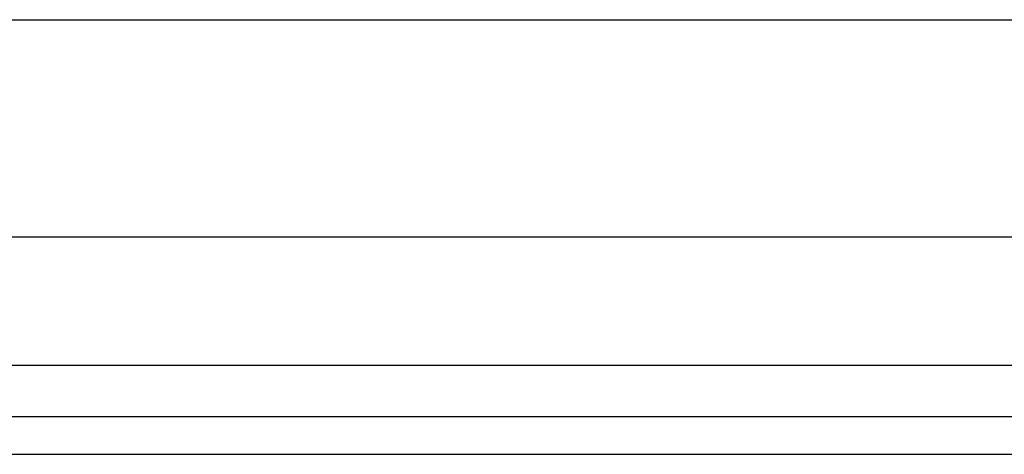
# Model space of a CAD drawing. Header units: inches. Extents: x 6 to 173, y 11 to 93.
# Tile 7 of 214: x 7.205 to 8.989, y 28.976 to 29.763. Entities that reach past the tile are written whole.
import ezdxf

# ---------------------------------------------------------------- set-up
doc = ezdxf.new("R2010")
doc.units = ezdxf.units.IN
doc.header["$MEASUREMENT"] = 0
doc.layers.add('Visible Edges(ANSI)', color=7, linetype='Continuous', lineweight=25)
doc.layers.add('Visible Tangent Edges(ANSI)', color=7, linetype='Continuous', lineweight=25)

msp = doc.modelspace()

# ---------------------------------------------------------------- linework, layer by layer
at = {"layer": 'Visible Edges(ANSI)'}
for p, q in [((6.4162, 29.7631), (40.5603, 29.7631)), ((40.5603, 29.3694), (6.4162, 29.3694)), ((41.2964, 29.0437), (5.7004, 29.0437)), ((5.7004, 28.9757), (41.2964, 28.9757))]:
    msp.add_line(p, q, dxfattribs=at)
at = {"layer": 'Visible Tangent Edges(ANSI)'}
msp.add_line((41.2964, 29.1367), (5.7004, 29.1367), dxfattribs=at)

doc.saveas('drawing.dxf')
